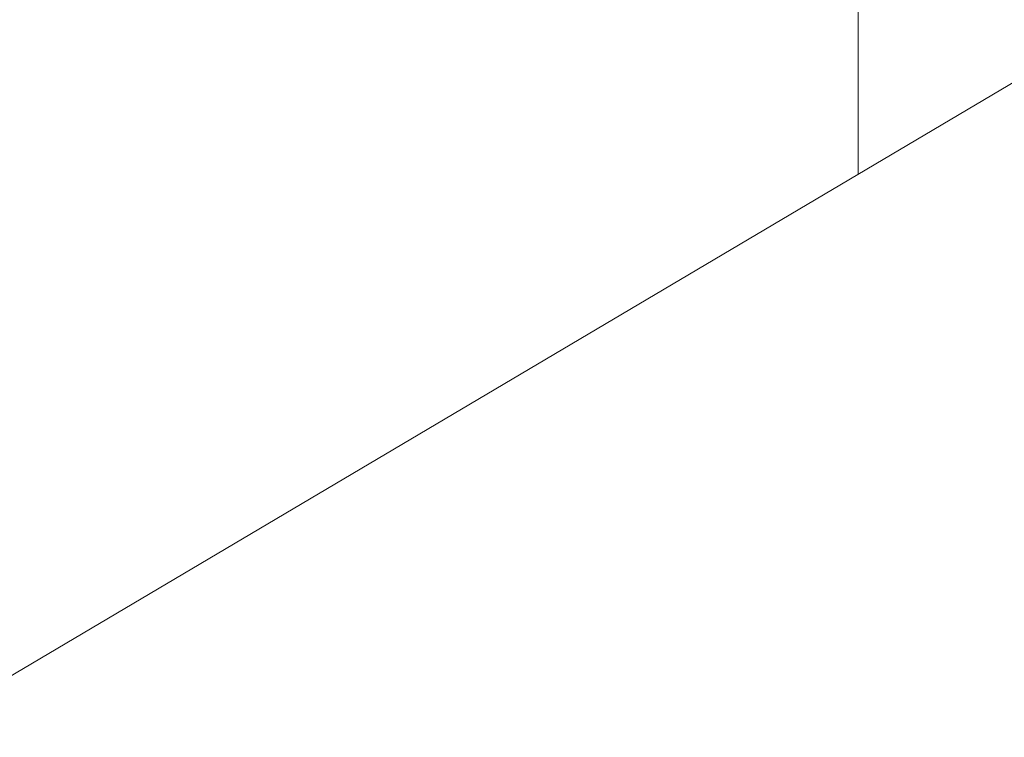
# Model space of a CAD drawing. Header units: millimetres. Extents: x -36631 to 27388, y -24993 to 6945.
# Tile 152 of 256: x 3474 to 4491, y -16258 to -15517. Entities that reach past the tile are written whole.
import ezdxf

# ---------------------------------------------------------------- set-up
doc = ezdxf.new("R2010")
doc.units = ezdxf.units.MM
doc.header["$MEASUREMENT"] = 0
doc.linetypes.add('Wipeout_Contour', pattern=[1000, 0, -1000])
doc.layers.add('14_PAV_Paviment existent', color=7, linetype='Continuous')
doc.layers.add('Nuevo_08_E_Envans secs', color=7, linetype='Continuous')
doc.layers.add('14_PAV_Paviment existent_Pluma_Nº__89', color=7, linetype='Continuous', lineweight=5)
doc.layers.add('Nuevo_08_E_Envans secs_Pluma_Nº__47', color=7, linetype='Continuous', lineweight=20)

# ---------------------------------------------------------------- blocks, each defined once
blk = doc.blocks.new('Elem Sección_167_1')
at = {"color": 254, "linetype": 'Wipeout_Contour', "lineweight": 0, "ltscale": 66621.807747}
blk.add_wipeout([(-442.3, -17756.9), (-438.6, -17761.1), (4340.6, -14930.8), (4336.8, -14926.7)], dxfattribs=at).dxf.layer = 'Nuevo_08_E_Envans secs'
at = {"layer": 'Nuevo_08_E_Envans secs_Pluma_Nº__47', "color": 7, "linetype": 'Continuous', "lineweight": 20}
blk.add_line((4340.6, -15676.7), (4340.6, -14930.8), dxfattribs=at)
at = {"color": 254, "linetype": 'Wipeout_Contour', "lineweight": 0, "ltscale": 65628.548103}
blk.add_wipeout([(4241, -14860.6), (4232.9, -14851.5), (-5.2, -17361.3), (2.9, -17370.4)], dxfattribs=at).dxf.layer = 'Nuevo_08_E_Envans secs'
at = {"color": 254, "linetype": 'Wipeout_Contour', "lineweight": 0, "ltscale": 65668.628494}
blk.add_wipeout([(4241, -14860.6), (2.9, -17370.4), (11, -17379.5), (4249.1, -14869.6)], dxfattribs=at).dxf.layer = 'Nuevo_08_E_Envans secs'
at = {"color": 254, "linetype": 'Wipeout_Contour', "lineweight": 0, "ltscale": 65939.117413}
blk.add_wipeout([(30.7, -17442.6), (38.8, -17451.7), (4325, -14913.4), (4316.9, -14904.3)], dxfattribs=at).dxf.layer = 'Nuevo_08_E_Envans secs'
at = {"color": 254, "linetype": 'Wipeout_Contour', "lineweight": 0, "ltscale": 136919.64637}
blk.add_wipeout([(-408.7, -17716.7), (-454.2, -17743.6), (-446.1, -17752.7), (4333.1, -14922.5), (4325, -14913.4), (38.8, -17451.7), (-175.8, -17578.8), (-194.2, -17589.6)], dxfattribs=at).dxf.layer = 'Nuevo_08_E_Envans secs'
at = {"color": 254, "linetype": 'Wipeout_Contour', "lineweight": 0, "ltscale": 65571.120085}
blk.add_wipeout([(4209.1, -14852.8), (3.6, -17343.3), (7.3, -17347.5), (4212.9, -14856.9)], dxfattribs=at).dxf.layer = 'Nuevo_08_E_Envans secs'
blk = doc.blocks.new('Elem Sección_389_1')
at = {"layer": '14_PAV_Paviment existent_Pluma_Nº__89', "color": 7, "linetype": 'Continuous', "lineweight": 5}
blk.add_line((11031.9, -11714), (-438.6, -18506.9), dxfattribs=at)

msp = doc.modelspace()

# ---------------------------------------------------------------- block references
at = {"layer": 'Nuevo_08_E_Envans secs', "lineweight": 0}
msp.add_blockref('Elem Sección_167_1', (0, 0), dxfattribs=at)

# ---------------------------------------------------------------- next in the draw order: block references
at = {"layer": '14_PAV_Paviment existent', "lineweight": 0}
msp.add_blockref('Elem Sección_389_1', (0, 0), dxfattribs=at)

doc.saveas('drawing.dxf')
